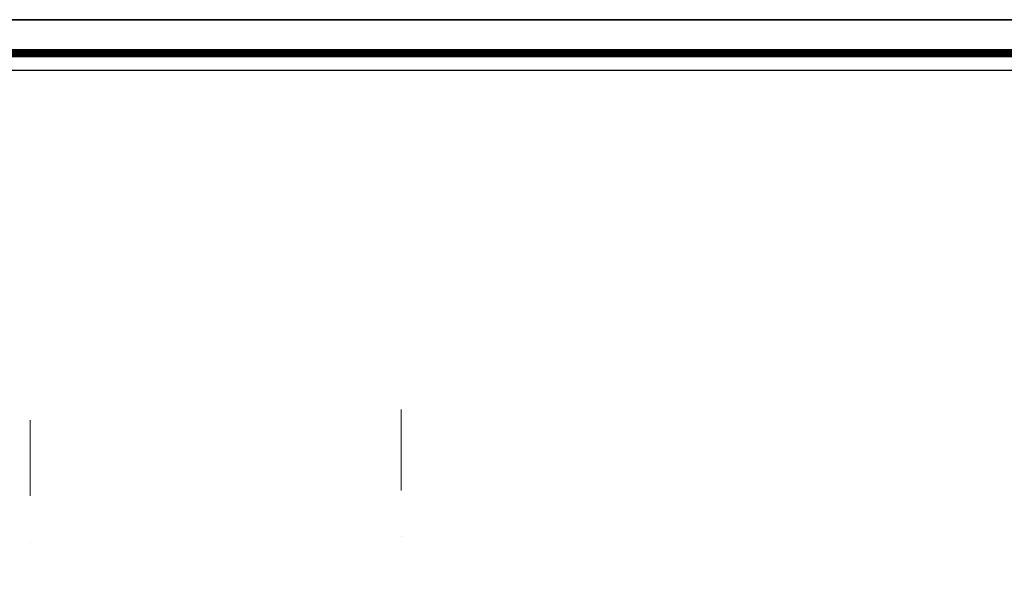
# Model space of a CAD drawing. Header units: metres. Extents: x 5.7 to 89.8, y 4 to 63.5.
# Tile 28 of 32: x 48.6 to 64.5, y 54.6 to 63.5. Entities that reach past the tile are written whole.
import ezdxf

# ---------------------------------------------------------------- set-up
doc = ezdxf.new("R2010")
doc.units = ezdxf.units.M
doc.header["$MEASUREMENT"] = 0
doc.layers.add('PDF4_ax', color=7, linetype='Continuous')
doc.layers.add('PDF4_KADR', color=7, linetype='Continuous')

msp = doc.modelspace()

# ---------------------------------------------------------------- linework, layer by layer
at = {"layer": 'PDF4_ax', "lineweight": 9}
for points in [[(54.785, 57.177), (54.785, 55.867)], [(48.785, 57.004), (48.785, 55.781)], [(54.785, 55.116), (54.785, 55.116)], [(48.785, 55.029), (48.785, 55.029)]]:
    msp.add_lwpolyline(points, dxfattribs=at)
at = {"layer": 'PDF4_KADR', "lineweight": 25}
for points in [[(5.695, 4.013), (89.785, 4.013), (89.785, 63.476), (5.695, 63.476)], [(5.695, 63.476), (89.785, 63.476), (89.785, 4.013), (5.695, 4.013)], [(6.514, 4.832), (88.841, 4.832), (88.841, 62.657), (6.514, 62.657)]]:
    msp.add_lwpolyline(points, close=True, dxfattribs=at)
at = {"layer": 'PDF4_KADR', "lineweight": 0, "const_width": 0.135}
msp.add_lwpolyline([(6.235, 62.937), (6.235, 4.552), (89.111, 4.552), (89.111, 62.937)], close=True, dxfattribs=at)

doc.saveas('drawing.dxf')
